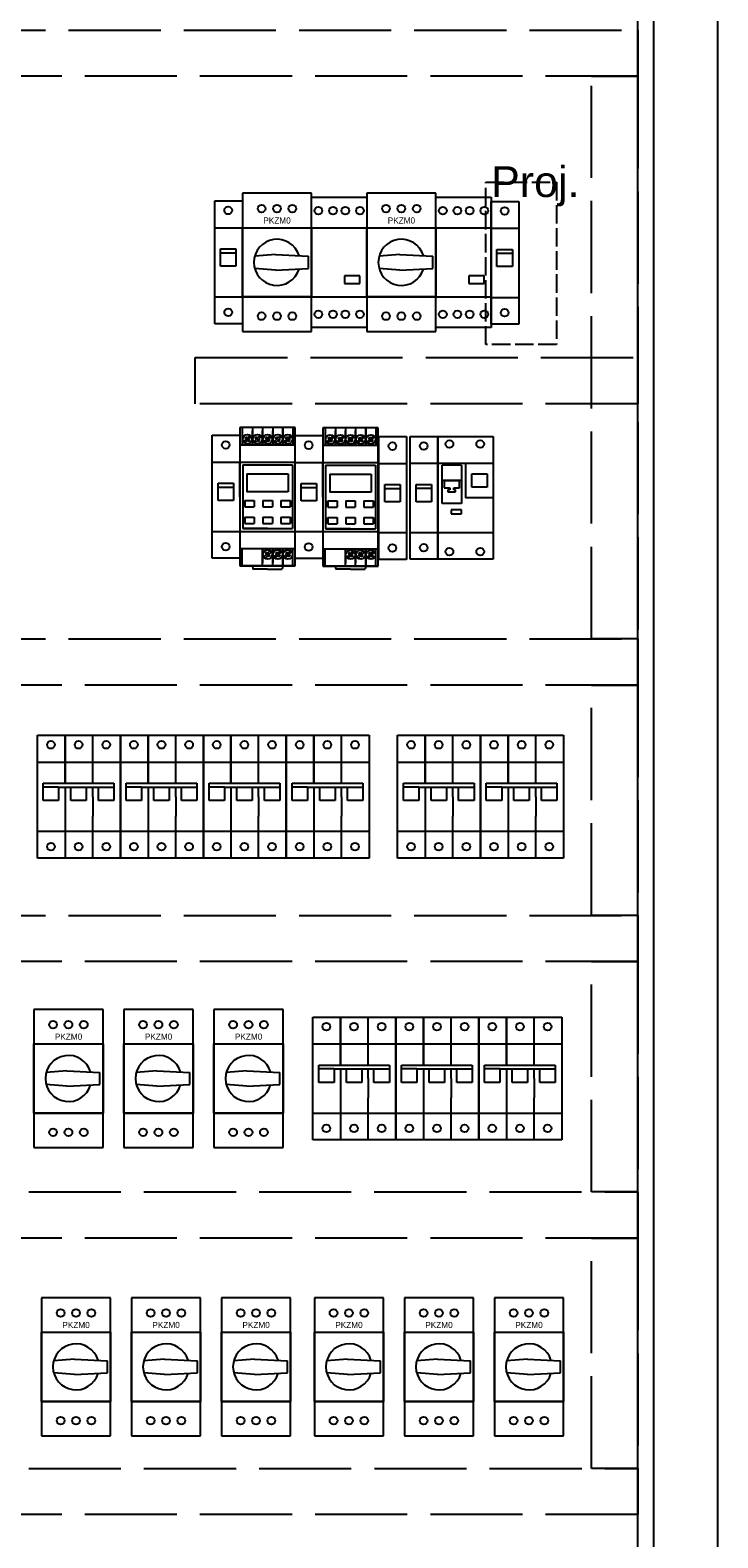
# Model space of a CAD drawing. Header units: centimetres. Extents: x -4250 to -484, y 169 to 6592.
# Tile 166 of 178: x -680 to -635, y 6017 to 6115. Entities that reach past the tile are written whole.
import ezdxf

# ---------------------------------------------------------------- set-up
doc = ezdxf.new("R2010")
doc.units = ezdxf.units.CM
doc.linetypes.add('ACAD_ISO02W100', pattern=[15, 12, -3])
doc.layers.add('1', color=7, linetype='Continuous')
doc.styles.add('ARIAL_CE', font='arial.ttf')

# ---------------------------------------------------------------- blocks, each defined once
blk = doc.blocks.new('A$C06C96213')
at = {"color": 7}
for p, q in [((0, -1.75), (0, 6.25)), ((0, 6.25), (1.8, 6.25)), ((1.8, 6.25), (3.6, 6.25)), ((1.8, 3.125), (1.8, 6.25)), ((1.8, 6.25), (1.8, 3.125)), ((3.6, 6.25), (5.4, 6.25)), ((3.6, 3.125), (3.6, 6.25)), ((5.4, 6.25), (5.4, -1.75)), ((0, 4.5), (1.8, 4.5)), ((1.8, 4.5), (3.6, 4.5)), ((3.6, 4.5), (5.4, 4.5)), ((0.375, 2.875), (0.375, 3.125)), ((0.375, 3.125), (4.975, 3.125)), ((4.975, 3.125), (4.975, 2.75)), ((4.975, 3.125), (4.975, 3.125)), ((0.375, 2), (0.375, 2.875)), ((1.375, 2.875), (0.375, 2.875)), ((0.375, 2.875), (0.375, 2.875)), ((0.375, 2.875), (0.375, 2.875)), ((1.375, 2), (0.375, 2)), ((1.375, 2.875), (1.375, 2)), ((1.375, 2.875), (4.975, 2.875)), ((1.8, 2.875), (1.8, -1.75)), ((2.175, 2), (2.175, 2.875)), ((3.175, 2), (2.175, 2)), ((3.175, 2.875), (3.175, 2)), ((3.6, 2.25), (3.6, 2.875)), ((3.6, 2.25), (3.6, 0.989)), ((3.975, 2), (3.975, 2.875)), ((3.975, 2.875), (3.975, 2.875)), ((3.975, 2.875), (3.975, 2.875)), ((4.975, 2), (3.975, 2)), ((4.975, 2.875), (4.975, 2)), ((4.975, 2.875), (4.975, 2.875)), ((4.975, 2.875), (4.975, 2.875)), ((4.975, 2.875), (4.975, 2.875)), ((3.6, -1.75), (3.6, 0.989)), ((0, 0), (1.8, 0)), ((1.8, 0), (3.6, 0)), ((3.6, 0), (5.4, 0)), ((1.8, -1.75), (0, -1.75)), ((3.6, -1.75), (1.8, -1.75)), ((5.4, -1.75), (3.6, -1.75))]:
    blk.add_line(p, q, dxfattribs=at)
for centre in [(0.875, 5.625), (2.675, 5.625), (4.475, 5.625), (0.875, -1), (2.675, -1), (4.475, -1)]:
    blk.add_circle(centre, 0.25, dxfattribs=at)
blk = doc.blocks.new('072730')
at = {"layer": '1'}
for p, q in [((0, 6.75), (0, -2.25)), ((4.5, 6.75), (0, 6.75)), ((4.5, -2.25), (4.5, 6.75)), ((0, 0), (0, 4.5)), ((0, 0), (0, 4.5)), ((0, 4.5), (4.5, 4.5)), ((0, 4.5), (4.5, 4.5)), ((0, 4.5), (4.5, 4.5)), ((0, 4.5), (4.5, 4.5)), ((4.5, 4.5), (4.5, 0)), ((4.5, 4.5), (4.5, 0)), ((2.15, 2.75), (0.803, 2.646)), ((2.15, 2.75), (0.803, 2.646)), ((2.15, 2.75), (4.3, 2.65)), ((2.15, 2.75), (4.3, 2.65)), ((4.3, 1.85), (4.3, 2.65)), ((4.3, 1.85), (4.3, 2.65)), ((2.15, 1.75), (0.803, 1.854)), ((2.15, 1.75), (0.803, 1.854)), ((2.15, 1.75), (4.3, 1.85)), ((2.15, 1.75), (4.3, 1.85)), ((0, 0), (4.5, 0)), ((4.5, 0), (0, 0)), ((4.5, 0), (0, 0)), ((0, 0), (4.5, 0)), ((0, -2.25), (4.5, -2.25))]:
    blk.add_line(p, q, dxfattribs=at)
for centre in [(1.25, 5.75), (1.25, 5.75), (2.25, 5.75), (2.25, 5.75), (3.25, 5.75), (3.25, 5.75), (1.25, -1.25), (2.25, -1.25), (2.25, -1.25), (3.25, -1.25), (3.25, -1.25)]:
    blk.add_circle(centre, 0.25, dxfattribs=at)
blk.add_arc((2.25, 2.25), 1.5, 16.89916, 343.10084, dxfattribs=at)
blk.add_arc((2.25, 2.25), 1.5, 16.89916, 343.10084, dxfattribs=at)
at = {"flags": 1}
for tag, p in [('BD', (4.954, 3.983)), ('NK', (4.954, 2.273)), ('TYP', (4.909, 0.601)), ('PO', (4.909, -1.003))]:
    blk.add_attdef(tag, p, '', height=1, dxfattribs=at)
at = {"layer": '1'}
blk.add_text('PKZM0', height=0.4, dxfattribs=at).set_placement((1.363, 4.774))
blk = doc.blocks.new('212094')
at = {"lineweight": -2}
for p, q in [((0, 6.75), (0, -2.25)), ((3.6, 6.75), (0, 6.75)), ((0, 6.75), (0, 4.5)), ((0.152, 6.75), (0.152, 5.625)), ((0.445, 6.037), (0.238, 5.831)), ((0.519, 5.963), (0.313, 5.756)), ((0.334, 6.067), (0.415, 6.148)), ((0.385, 6.016), (0.334, 6.067)), ((0.441, 5.959), (0.385, 6.016)), ((0.466, 6.097), (0.415, 6.148)), ((0.441, 5.959), (0.498, 5.903)), ((0.445, 6.037), (0.651, 6.243)), ((0.523, 6.04), (0.466, 6.097)), ((0.498, 5.903), (0.549, 5.852)), ((0.519, 5.963), (0.726, 6.169)), ((0.523, 6.04), (0.579, 5.984)), ((0.549, 5.852), (0.63, 5.933)), ((0.579, 5.984), (0.63, 5.933)), ((0.812, 6.75), (0.812, 5.625)), ((0.812, 6.75), (0.812, 5.625)), ((0.812, 5.625), (0.812, 6.548)), ((1.105, 6.037), (0.898, 5.831)), ((1.179, 5.963), (0.973, 5.756)), ((0.994, 6.067), (1.075, 6.148)), ((1.045, 6.016), (0.994, 6.067)), ((1.101, 5.959), (1.045, 6.016)), ((1.126, 6.097), (1.075, 6.148)), ((1.101, 5.959), (1.158, 5.903)), ((1.105, 6.037), (1.311, 6.243)), ((1.183, 6.04), (1.126, 6.097)), ((1.158, 5.903), (1.209, 5.852)), ((1.179, 5.963), (1.386, 6.169)), ((1.183, 6.04), (1.239, 5.984)), ((1.209, 5.852), (1.29, 5.933)), ((1.239, 5.984), (1.29, 5.933)), ((1.472, 6.75), (1.472, 5.625)), ((1.472, 6.75), (1.472, 5.625)), ((1.472, 6.75), (1.472, 5.625)), ((1.472, 5.625), (1.472, 6.548)), ((1.472, 5.625), (1.472, 6.548)), ((1.765, 6.037), (1.558, 5.831)), ((1.839, 5.963), (1.633, 5.756)), ((1.654, 6.067), (1.735, 6.148)), ((1.705, 6.016), (1.654, 6.067)), ((1.761, 5.959), (1.705, 6.016)), ((1.786, 6.097), (1.735, 6.148)), ((1.761, 5.959), (1.818, 5.903)), ((1.765, 6.037), (1.971, 6.243)), ((1.843, 6.04), (1.786, 6.097)), ((1.818, 5.903), (1.869, 5.852)), ((1.839, 5.963), (2.046, 6.169)), ((1.843, 6.04), (1.899, 5.984)), ((1.869, 5.852), (1.95, 5.933)), ((1.899, 5.984), (1.95, 5.933)), ((2.132, 6.75), (2.132, 5.625)), ((2.132, 6.75), (2.132, 5.625)), ((2.132, 6.75), (2.132, 5.625)), ((2.132, 5.625), (2.132, 6.548)), ((2.132, 5.625), (2.132, 6.548)), ((2.425, 6.037), (2.218, 5.831)), ((2.499, 5.963), (2.293, 5.756)), ((2.314, 6.067), (2.395, 6.148)), ((2.365, 6.016), (2.314, 6.067)), ((2.421, 5.959), (2.365, 6.016)), ((2.446, 6.097), (2.395, 6.148)), ((2.421, 5.959), (2.478, 5.903)), ((2.425, 6.037), (2.631, 6.243)), ((2.503, 6.04), (2.446, 6.097)), ((2.478, 5.903), (2.529, 5.852)), ((2.499, 5.963), (2.706, 6.169)), ((2.503, 6.04), (2.559, 5.984)), ((2.529, 5.852), (2.61, 5.933)), ((2.559, 5.984), (2.61, 5.933)), ((2.792, 5.625), (2.792, 6.75)), ((2.792, 6.75), (2.792, 5.625)), ((2.792, 6.75), (2.792, 5.625)), ((2.792, 5.625), (2.792, 6.548)), ((3.085, 6.037), (2.878, 5.831)), ((3.159, 5.963), (2.953, 5.756)), ((2.974, 6.067), (3.055, 6.148)), ((3.025, 6.016), (2.974, 6.067)), ((3.081, 5.959), (3.025, 6.016)), ((3.106, 6.097), (3.055, 6.148)), ((3.081, 5.959), (3.138, 5.903)), ((3.085, 6.037), (3.291, 6.243)), ((3.163, 6.04), (3.106, 6.097)), ((3.138, 5.903), (3.189, 5.852)), ((3.159, 5.963), (3.366, 6.169)), ((3.163, 6.04), (3.219, 5.984)), ((3.189, 5.852), (3.27, 5.933)), ((3.219, 5.984), (3.27, 5.933)), ((3.452, 6.75), (3.452, 5.625)), ((3.6, -2.25), (3.6, 6.75)), ((0, 5.625), (3.6, 5.625)), ((0.152, 5.625), (1.8, 5.625)), ((0.152, 5.625), (0.812, 5.625)), ((1.8, 5.625), (3.448, 5.625)), ((0, 2.25), (0, 4.5)), ((0, 4.5), (3.6, 4.5)), ((0, 4.5), (0, -2.1)), ((0.178, 4.322), (3.422, 4.322)), ((0.178, 4.322), (0.178, 0.178)), ((3.422, 4.322), (3.422, 0.178)), ((0.456, 3.736), (3.144, 3.736)), ((0.456, 3.736), (0.456, 2.569)), ((3.144, 3.736), (3.144, 2.569)), ((0, 2.25), (0, 0)), ((0.313, 2.011), (0.928, 2.011)), ((0.313, 2.011), (0.313, 1.593)), ((0.313, 1.593), (0.313, 2.011)), ((3.144, 2.569), (0.456, 2.569)), ((0.928, 2.011), (0.928, 1.593)), ((1.492, 2.011), (1.492, 1.593)), ((1.492, 2.011), (2.108, 2.011)), ((2.108, 2.011), (2.108, 1.593)), ((2.672, 2.011), (2.672, 1.593)), ((2.672, 2.011), (3.287, 2.011)), ((3.287, 2.011), (3.287, 1.593)), ((3.287, 1.593), (3.287, 2.011)), ((0.313, 1.593), (0.928, 1.593)), ((1.492, 1.593), (2.108, 1.593)), ((2.672, 1.593), (3.287, 1.593)), ((0, 0), (3.6, 0)), ((0.178, 0.178), (3.422, 0.178)), ((1.8, 0.178), (0.178, 0.178)), ((0.313, 0.509), (0.313, 0.928)), ((0.313, 0.928), (0.928, 0.928)), ((0.313, 0.928), (0.313, 0.509)), ((0.313, 0.509), (0.928, 0.509)), ((0.928, 0.928), (0.928, 0.509)), ((1.492, 0.928), (1.492, 0.509)), ((1.492, 0.928), (2.108, 0.928)), ((1.492, 0.509), (2.108, 0.509)), ((2.108, 0.928), (2.108, 0.509)), ((2.672, 0.928), (2.672, 0.509)), ((2.672, 0.928), (3.287, 0.928)), ((2.672, 0.509), (3.287, 0.509)), ((3.287, 0.509), (3.287, 0.928)), ((3.287, 0.928), (3.287, 0.509)), ((0, -1.125), (3.6, -1.125)), ((0.152, -1.125), (1.8, -1.125)), ((0.152, -1.125), (0.812, -1.125)), ((0.152, -2.25), (0.152, -1.125)), ((1.472, -2.25), (1.472, -1.125)), ((1.472, -1.125), (1.472, -2.048)), ((1.472, -2.25), (1.472, -1.125)), ((1.472, -2.25), (1.472, -1.125)), ((1.472, -1.125), (1.472, -2.048)), ((1.765, -1.463), (1.558, -1.669)), ((1.839, -1.537), (1.633, -1.743)), ((1.735, -1.352), (1.654, -1.433)), ((1.705, -1.484), (1.654, -1.433)), ((1.761, -1.54), (1.705, -1.484)), ((1.786, -1.403), (1.735, -1.352)), ((1.761, -1.54), (1.818, -1.597)), ((1.765, -1.463), (1.971, -1.256)), ((1.843, -1.459), (1.786, -1.403)), ((1.8, -1.125), (3.448, -1.125)), ((1.818, -1.597), (1.869, -1.648)), ((1.839, -1.537), (2.046, -1.331)), ((1.843, -1.459), (1.899, -1.516)), ((1.95, -1.567), (1.869, -1.648)), ((1.899, -1.516), (1.95, -1.567)), ((2.132, -2.25), (2.132, -1.125)), ((2.132, -1.125), (2.132, -2.048)), ((2.132, -2.25), (2.132, -1.125)), ((2.132, -2.25), (2.132, -1.125)), ((2.132, -1.125), (2.132, -2.048)), ((2.425, -1.463), (2.218, -1.669)), ((2.499, -1.537), (2.293, -1.743)), ((2.395, -1.352), (2.314, -1.433)), ((2.365, -1.484), (2.314, -1.433)), ((2.421, -1.54), (2.365, -1.484)), ((2.446, -1.403), (2.395, -1.352)), ((2.421, -1.54), (2.478, -1.597)), ((2.425, -1.463), (2.631, -1.256)), ((2.503, -1.459), (2.446, -1.403)), ((2.478, -1.597), (2.529, -1.648)), ((2.499, -1.537), (2.706, -1.331)), ((2.503, -1.459), (2.559, -1.516)), ((2.61, -1.567), (2.529, -1.648)), ((2.559, -1.516), (2.61, -1.567)), ((2.792, -2.25), (2.792, -1.125)), ((2.792, -1.125), (2.792, -2.048)), ((2.792, -2.25), (2.792, -1.125)), ((2.792, -1.125), (2.792, -2.25)), ((3.085, -1.463), (2.878, -1.669)), ((3.159, -1.537), (2.953, -1.743)), ((3.055, -1.352), (2.974, -1.433)), ((3.025, -1.484), (2.974, -1.433)), ((3.081, -1.54), (3.025, -1.484)), ((3.106, -1.403), (3.055, -1.352)), ((3.081, -1.54), (3.138, -1.597)), ((3.085, -1.463), (3.291, -1.256)), ((3.163, -1.459), (3.106, -1.403)), ((3.138, -1.597), (3.189, -1.648)), ((3.159, -1.537), (3.366, -1.331)), ((3.163, -1.459), (3.219, -1.516)), ((3.27, -1.567), (3.189, -1.648)), ((3.219, -1.516), (3.27, -1.567)), ((3.452, -2.25), (3.452, -1.125)), ((0, -2.25), (3.6, -2.25)), ((3.6, -2.25), (0, -2.25)), ((3.6, -2.25), (0, -2.25)), ((0.808, -2.25), (0.844, -2.451)), ((1.8, -2.451), (0.844, -2.451)), ((1.8, -2.451), (2.756, -2.451)), ((2.792, -2.25), (2.756, -2.451))]:
    blk.add_line(p, q, dxfattribs=at)
for centre in [(0.482, 6), (1.142, 6), (1.802, 6), (2.462, 6), (3.122, 6), (1.802, -1.5), (2.462, -1.5), (3.122, -1.5)]:
    blk.add_circle(centre, 0.302, dxfattribs=at)
at = {"lineweight": -2, "flags": 1}
for tag, p in [('BD', (6.746, 4.033)), ('NK', (6.746, 2.439)), ('TYP', (6.746, 0.634)), ('PO', (6.746, -1.07))]:
    blk.add_attdef(tag, p, '', height=1, dxfattribs=at)
blk = doc.blocks.new('F921901024')
for p, q in [((0, -1.75), (0, 6.25)), ((0, 6.25), (3.6, 6.25)), ((3.6, 6.25), (3.6, -1.75)), ((0.275, 1.875), (0.275, 4.375)), ((1.525, 4.375), (1.525, 1.875)), ((1.8, 4.5), (1.8, 2.25)), ((0.4, 3.375), (1.4, 3.375)), ((2.2, 2.938), (2.2, 3.812)), ((2.2, 3.812), (3.2, 3.812)), ((3.2, 3.812), (3.2, 2.938)), ((3.6, 2.25), (1.8, 2.25)), ((3.2, 2.938), (2.2, 2.938)), ((1.525, 1.875), (0.275, 1.875)), ((1.525, 1.474), (0.861, 1.474)), ((0.861, 1.474), (0.861, 1.213)), ((0.861, 1.213), (1.525, 1.213)), ((1.525, 1.213), (1.525, 1.474)), ((3.6, -1.75), (0, -1.75))]:
    blk.add_line(p, q)
at = {"linetype": 'Continuous'}
for p, q in [((0, 4.5), (3.6, 4.5)), ((1.525, 4.375), (0.275, 4.375)), ((1.525, 3.375), (0.275, 3.375)), ((0, 0), (3.6, 0))]:
    blk.add_line(p, q, dxfattribs=at)
at = {"color": 7, "linetype": 'Continuous'}
for p, q in [((0.4, 3.375), (0.4, 2.9)), ((0.4, 3.375), (0.4, 2.9)), ((1.4, 2.9), (1.4, 3.375)), ((1.4, 2.9), (1.4, 3.375)), ((0.4, 2.9), (0.775, 2.9)), ((0.4, 2.9), (0.775, 2.9)), ((0.65, 2.775), (0.65, 2.65)), ((0.775, 2.775), (0.65, 2.775)), ((0.775, 2.775), (0.65, 2.775)), ((0.65, 2.775), (0.65, 2.65)), ((0.65, 2.65), (1.15, 2.65)), ((0.65, 2.65), (1.15, 2.65)), ((0.775, 2.9), (0.775, 2.775)), ((0.775, 2.9), (0.775, 2.775)), ((1.025, 2.775), (1.025, 2.9)), ((1.025, 2.775), (1.025, 2.9)), ((1.025, 2.9), (1.4, 2.9)), ((1.025, 2.9), (1.4, 2.9)), ((1.15, 2.775), (1.025, 2.775)), ((1.15, 2.775), (1.025, 2.775)), ((1.15, 2.65), (1.15, 2.775)), ((1.15, 2.65), (1.15, 2.775))]:
    blk.add_line(p, q, dxfattribs=at)
at = {"linetype": 'Continuous'}
for centre in [(0.75, 5.75), (2.75, 5.75), (0.75, -1.25), (2.75, -1.25)]:
    blk.add_circle(centre, 0.25, dxfattribs=at)
at = {"flags": 1}
for tag, p in [('BD', (4.037, 3.51)), ('NK', (4.037, 2.552)), ('typ', (4.037, 1.791)), ('po', (4.037, 0.832))]:
    blk.add_attdef(tag, p, '', height=0.5, dxfattribs=at)
blk = doc.blocks.new('cls6_1')
for p, q in [((0, 0), (0, 8)), ((0, 8), (1.8, 8)), ((1.8, 8), (1.8, 0)), ((0, 6.25), (1.8, 6.25)), ((0.375, 4.625), (0.375, 4.875)), ((0.375, 4.875), (1.375, 4.875)), ((0.375, 4.625), (1.375, 4.625)), ((0.375, 3.75), (0.375, 4.625)), ((1.375, 4.875), (1.375, 4.5)), ((1.375, 4.625), (1.375, 3.75)), ((1.375, 3.75), (0.375, 3.75)), ((0, 1.75), (1.8, 1.75)), ((1.8, 0), (0, 0))]:
    blk.add_line(p, q)
for centre in [(0.875, 7.375), (0.875, 0.75)]:
    blk.add_circle(centre, 0.25)
for tag, p, flags in [('NAZWA', (2.952, 6.536), 3), ('WARTOŚĆ', (2.952, 4.383), 5), ('CENA', (2.952, 1.363), 7)]:
    blk.add_attdef(tag, p, '', height=1.1, dxfattribs=dict(flags=flags))
blk = doc.blocks.new('F850001000')
for p, q in [((0, 6.5), (3.6, 6.5)), ((0, -2), (0, 6.5)), ((3.6, 6.5), (3.6, -2)), ((0, 4.5), (3.6, 4.5)), ((3.149, 1.375), (2.149, 1.375)), ((2.149, 1.375), (2.149, 0.875)), ((3.149, 0.875), (3.149, 1.375)), ((0, 0), (3.6, 0)), ((2.149, 0.875), (3.149, 0.875)), ((3.6, -2), (0, -2))]:
    blk.add_line(p, q)
for centre in [(0.45, 5.612), (1.399, 5.612), (2.2, 5.612), (3.149, 5.612), (0.45, -1.125), (1.399, -1.125), (2.2, -1.125), (3.149, -1.125)]:
    blk.add_circle(centre, 0.25)
at = {"flags": 1}
for tag, p in [('BD', (4.178, 4.053)), ('NK', (4.178, 2.061)), ('TYP', (4.178, 0.461)), ('PO', (4.178, -1.077))]:
    blk.add_attdef(tag, p, '', height=1, dxfattribs=at)

msp = doc.modelspace()

# ---------------------------------------------------------------- linework, layer by layer
at = {"ltscale": 0.25}
msp.add_line((-640.6455, 5988.8769, 20), (-640.6455, 6176.8769, 20), dxfattribs=at)
at = {"ltscale": 0.25, "elevation": 20}
for points in [[(-735.448, 5981.8769), (-635.4266, 5981.8769), (-635.4266, 6181.8769), (-735.448, 6181.8769)], [(-639.6052, 6176.8769), (-731.248, 6176.8769), (-731.248, 5988.8769), (-639.6052, 5988.8769)]]:
    msp.add_lwpolyline(points, close=True, dxfattribs=at)
at = {"linetype": 'ACAD_ISO02W100', "ltscale": 0.5, "elevation": 20}
for points in [[(-640.6455, 6112.1814), (-730.198, 6112.1814), (-730.198, 6115.1814), (-640.6455, 6115.1814)], [(-640.6455, 6112.1814), (-640.6455, 6075.5684), (-643.6455, 6075.5684), (-643.6455, 6112.1814)], [(-640.6457, 6090.8749), (-669.4516, 6090.8749), (-669.4516, 6093.8749), (-640.6457, 6093.8749)], [(-640.6455, 6072.5684), (-730.198, 6072.5684), (-730.198, 6075.5684), (-640.6455, 6075.5684)], [(-640.6455, 6072.5684), (-640.6455, 6057.5733), (-643.6455, 6057.5733), (-643.6455, 6072.5684)], [(-640.6455, 6054.5733), (-730.198, 6054.5733), (-730.198, 6057.5733), (-640.6455, 6057.5733)], [(-640.6455, 6054.5733), (-640.6455, 6039.5781), (-643.6455, 6039.5781), (-643.6455, 6054.5733)], [(-640.6455, 6036.5781), (-702.7964, 6036.5781), (-702.7964, 6039.5781), (-640.6455, 6039.5781)], [(-640.6455, 6036.5781), (-640.6455, 6021.583), (-643.6455, 6021.583), (-643.6455, 6036.5781)], [(-640.6455, 6018.583), (-702.7938, 6018.583), (-702.7938, 6021.583), (-640.6455, 6021.583)]]:
    msp.add_lwpolyline(points, close=True, dxfattribs=at)
at = {"color": 3, "linetype": 'ACAD_ISO02W100', "ltscale": 0.1, "elevation": 20}
msp.add_lwpolyline([(-650.5426, 6105.2925), (-645.933, 6105.2925), (-645.933, 6094.7171), (-650.5426, 6094.7171)], close=True, dxfattribs=at)

# ---------------------------------------------------------------- block references
at = {"ltscale": 0.25}
for name, p in [('072730', (-666.3838, 6097.822, 20)), ('072730', (-658.2838, 6097.822, 20)), ('F850001000', (-661.8838, 6097.822, 20)), ('F850001000', (-653.7838, 6097.822, 20)), ('F921901024', (-653.6519, 6082.4978, 20)), ('072730', (-679.9596, 6044.7134, 20)), ('072730', (-674.0985, 6044.7134, 20)), ('072730', (-668.2374, 6044.7134, 20)), ('072730', (-679.4699, 6025.9504, 20)), ('072730', (-673.6088, 6025.9504, 20)), ('072730', (-667.7477, 6025.9504, 20)), ('072730', (-661.7004, 6025.9504, 20)), ('072730', (-655.8393, 6025.9504, 20)), ('072730', (-649.9782, 6025.9504, 20))]:
    msp.add_blockref(name, p, dxfattribs=at)
at = {"lineweight": -3}
for p in [(-668.1838, 6096.072, 20), (-650.1838, 6096.0419, 20), (-668.3434, 6080.8177, 20), (-662.9434, 6080.8004, 20), (-657.4939, 6080.736, 20), (-655.4519, 6080.7478, 20)]:
    msp.add_blockref('cls6_1', p, dxfattribs=at)
at = {"lineweight": -2, "ltscale": 0.25}
for p in [(-666.5434, 6082.5677, 20), (-661.1434, 6082.5504, 20)]:
    msp.add_blockref('212094', p, dxfattribs=at)
at = {"color": 7, "lineweight": -3}
for p in [(-679.7268, 6063.0511, 20), (-674.3268, 6063.0511, 20), (-668.9268, 6063.0511, 20), (-663.5268, 6063.0511, 20), (-656.2782, 6063.0511, 20), (-650.8782, 6063.0511, 20), (-661.7915, 6044.7134, 20), (-656.3915, 6044.7134, 20), (-650.9915, 6044.7134, 20)]:
    msp.add_blockref('A$C06C96213', p, dxfattribs=at)

# ---------------------------------------------------------------- texts
at = {"color": 3, "style": 'ARIAL_CE'}
msp.add_text('Proj.', height=2, dxfattribs=at).set_placement((-650.1838, 6104.322, 20))

doc.saveas('drawing.dxf')
